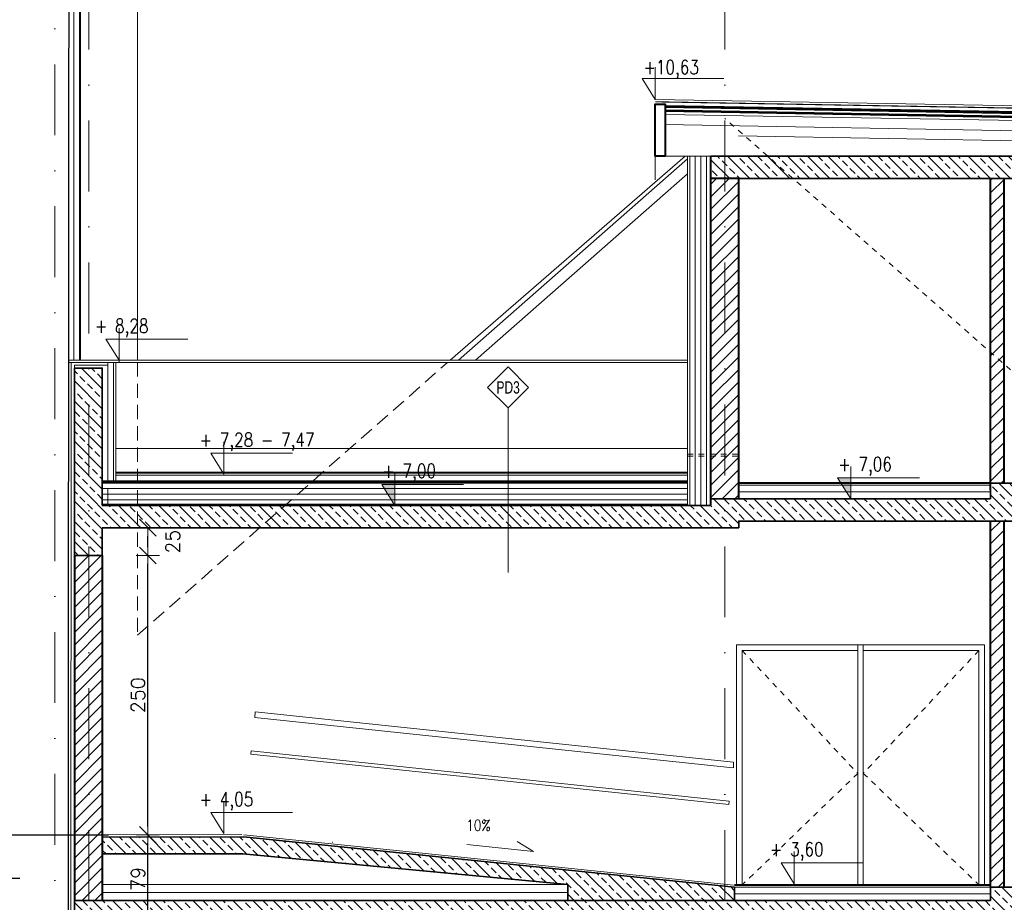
# Model space of a CAD drawing. Header units: millimetres. Extents: x 23192 to 177760, y -399809 to -79279.
# Tile 41 of 70: x 60781 to 61662, y -208662 to -207872. Entities that reach past the tile are written whole.
import ezdxf
from ezdxf.enums import TextEntityAlignment as Align

# ---------------------------------------------------------------- set-up
doc = ezdxf.new("R2010")
doc.units = ezdxf.units.MM
for name, pattern in [('2_3', [1, 0.5, -0.5]), ('CACHE', [9.525, 6.35, -3.175]), ('DASHDOT', [25.4, 12.7, -6.35, 0, -6.35]), ('HIDDEN', [9.525, 6.35, -3.175])]:
    doc.linetypes.add(name, pattern=pattern)
doc.layers.get('0').update_dxf_attribs({"lineweight": 0})
for name, color, linetype, lineweight in [('!! 0_ Istn-sciany', 3, 'Continuous', 30), ('!! 0_ Istn-widok', 1, 'Continuous', 15), ('!! 0_ Opis', 8, 'Continuous', 13), ('!! 0_Istn-cienka', 4, 'Continuous', 9), ('!! 1  WYDZIELENIE PPOŻ', 252, 'Continuous', 0), ('!! 1_ PROJ WARSTWY', 252, 'Continuous', 9), ('!! 1_ tynk zewn  - nowy', 21, 'Continuous', 20), ('!! 1_drzwi-linia', 213, 'Continuous', 5), ('!! 1_hatch projektowane ściany', 4, 'Continuous', 5), ('!! 1_PROJ Sciany', 2, 'Continuous', 40), ('!! 1_PROJ TERMOIZOL', 132, 'Continuous', 5), ('!! 1_PROJ widok', 5, 'Continuous', 9), ('!! 1_PROJ ŻELBET', 1, 'Continuous', 35), ('!! 2 _linia hydroizol', 32, 'Continuous', 9), ('!! 2_ remont Ocieplenie', 4, 'ZIGZAG', 5), ('!! wymiary osi', 250, 'Continuous', 9), ('0-osie-liniA', 14, 'DASHDOT', 5), ('0-rzedne-blok', 62, 'Continuous', 13)]:
    doc.layers.add(name, color=color, linetype=linetype, lineweight=lineweight)
doc.layers.add('!! 1_ widok', color=4, linetype='Continuous')
doc.styles.add('50', font='ROMANS.shx', dxfattribs={"width": 0.8, "height": 10})
doc.styles.add('ARIAL TEEN', font='arial.ttf')
doc.styles.add('DEUTSCH', font='SIMPLEX8')
doc.styles.add('TXT', font='simplex.shx')
doc.linetypes.add('BATTING', pattern='A,0.00254,-2.54,[134,ltypeshp.shx,S=2.54,R=0,X=-2.54,Y=0],-5.08,[134,ltypeshp.shx,S=2.54,R=180,X=2.54,Y=0],-2.54', length=10.16254)
doc.linetypes.add('ZIGZAG', pattern='A,0.00254,-5.08,[131,ltypeshp.shx,S=5.08,R=0,X=-5.08,Y=0],-10.16,[131,ltypeshp.shx,S=5.08,R=180,X=5.08,Y=0],-5.08', length=20.32254)
doc.dimstyles.new('DIM50', dxfattribs={"dimscale": 5, "dimtxt": 2.5, "dimasz": 1.5, "dimexe": 0, "dimexo": 0, "dimgap": 0.5, "dimtad": 1, "dimdec": 4, "dimrnd": 0.5, "dimdsep": 46, "dimtxsty": 'TXT', "dimblk1": 'TICK1', "dimblk2": 'TICK1', "dimsah": 1, "dimcen": 0, "dimse1": 1, "dimse2": 1, "dimclrd": 1, "dimclre": 7, "dimclrt": 9, "dimadec": 0, "dimazin": 0, "dimtfac": 1, "dimtdec": 4, "dimtmove": 2, "dimatfit": 3, "dimldrblk": 'TICK1', "dimfxl": 1, "dimtolj": 1, "dimarcsym": 0})

# ---------------------------------------------------------------- blocks, each defined once
blk = doc.blocks.new('BLOK OSIE D-E PD')
at = {"layer": '0-osie-liniA', "ltscale": 5}
for points in [[(60812.06735, -216318.84626), (60812.06735, -214526.31528)], [(60842.56735, -214526.31528), (60842.56735, -216318.84626)], [(61412.06735, -214526.31528), (61412.06735, -216318.84626)]]:
    blk.add_lwpolyline(points, dxfattribs=at)
blk = doc.blocks.new('D_kota')
for p, q in [((8.66, 0), (8.66, 23.02)), ((-0.76, 15), (8.66, 15)), ((8.66, 0), (-0.76, 15))]:
    blk.add_line(p, q)
blk.add_lwpolyline([(-0.76, 15), (57.9, 15)])
at = {"style": 'DEUTSCH', "width": 0.8}
blk.add_attdef('POZ.ARCH', (7.32, 19.66), '', height=10, dxfattribs=at)
blk = doc.blocks.new('TICK1')
at = {"color": 0}
for p, q in [((0, -1.4), (0, 1.4)), ((0, 0), (-1, 0))]:
    blk.add_line(p, q, dxfattribs=at)
at = {"color": 2}
blk.add_line((-1, -1), (1, 1), dxfattribs=at)
blk = doc.blocks.new('*D3654')
at = {"layer": '!! wymiary osi', "color": 1, "lineweight": -2, "transparency": 16777216}
blk.add_line((60895.26, -208673.48), (60895.26, -208609.48), dxfattribs=at)
at = {"layer": 'DEFPOINTS', "color": 0, "transparency": 16777216}
for p in [(60842.57, -208601.98), (60895.26, -208601.98), (60854.57, -208680.98)]:
    blk.add_point(p, dxfattribs=at)
at = {"layer": '!! wymiary osi', "color": 1, "lineweight": -2, "transparency": 16777216, "xscale": 7.5, "yscale": 7.5, "zscale": 7.5}
for p, rotation in [((60895.26, -208601.98), 90), ((60895.26, -208680.98), 270)]:
    blk.add_blockref('TICK1', p, dxfattribs=dict(at, rotation=rotation))
at = {"layer": '!! wymiary osi', "color": 9, "transparency": 16777216, "insert": (60886.51, -208641.48), "char_height": 12.5, "attachment_point": 5, "rotation": 90, "style": 'TXT'}
blk.add_mtext('\\A1;79', dxfattribs=at)
blk = doc.blocks.new('*D3655')
at = {"layer": '!! wymiary osi', "color": 1, "lineweight": -2, "transparency": 16777216}
blk.add_line((60895.26, -208594.48), (60895.26, -208359.48), dxfattribs=at)
at = {"layer": 'DEFPOINTS', "color": 0, "transparency": 16777216}
for p in [(60841.57, -208351.98), (60895.26, -208351.98), (60842.57, -208601.98)]:
    blk.add_point(p, dxfattribs=at)
at = {"layer": '!! wymiary osi', "color": 1, "lineweight": -2, "transparency": 16777216, "xscale": 7.5, "yscale": 7.5, "zscale": 7.5}
for p, rotation in [((60895.26, -208351.98), 90), ((60895.26, -208601.98), 270)]:
    blk.add_blockref('TICK1', p, dxfattribs=dict(at, rotation=rotation))
at = {"layer": '!! wymiary osi', "color": 9, "transparency": 16777216, "insert": (60886.51, -208476.98), "char_height": 12.5, "attachment_point": 5, "rotation": 90, "style": 'TXT'}
blk.add_mtext('\\A1;250', dxfattribs=at)
blk = doc.blocks.new('*D3656')
at = {"layer": '!! wymiary osi', "color": 1, "lineweight": -2, "transparency": 16777216}
blk.add_line((60895.26, -208344.48), (60895.26, -208334.48), dxfattribs=at)
at = {"layer": 'DEFPOINTS', "color": 0, "transparency": 16777216}
for p in [(60854.57, -208326.98), (60895.26, -208326.98), (60841.57, -208351.98)]:
    blk.add_point(p, dxfattribs=at)
at = {"layer": '!! wymiary osi', "color": 1, "lineweight": -2, "transparency": 16777216, "xscale": 7.5, "yscale": 7.5, "zscale": 7.5}
for p, rotation in [((60895.26, -208326.98), 90), ((60895.26, -208351.98), 270)]:
    blk.add_blockref('TICK1', p, dxfattribs=dict(at, rotation=rotation))
at = {"layer": '!! wymiary osi', "color": 9, "transparency": 16777216, "insert": (60917.76, -208339.48), "char_height": 12.5, "attachment_point": 5, "rotation": 90, "style": 'TXT'}
blk.add_mtext('\\A1;25', dxfattribs=at)

msp = doc.modelspace()

# ---------------------------------------------------------------- hatches: boundary and pattern name
at = {"layer": '!! 1_hatch projektowane ściany'}
h = msp.add_hatch(dxfattribs=at)
h.set_pattern_fill('ANSI33', color=256, scale=2, angle=90)
h.set_pattern_definition([(135, (-850.502, 666.761), (-8.9802561, -8.9802561), []), (135, (-850.502, 675.741), (-8.9802561, -8.9802561), [6.35, -3.175])])
h.paths.add_polyline_path([(61712.06965, -207994.21604), (61712.06965, -208014.21604), (61399.56735, -208014.21604), (61399.56735, -207994.21604)])
h = msp.add_hatch(dxfattribs=at)
h.set_pattern_fill('ANSI31', color=256, scale=2.5)
h.paths.add_polyline_path([(61424.56735, -208014.21604), (61412.06735, -208014.21604), (61412.06735, -208300.97711), (61424.56735, -208300.97711)])
h.paths.add_polyline_path([(61412.06735, -208014.21604), (61399.56735, -208014.21604), (61399.56735, -208300.97711), (61412.06735, -208300.97711)])
h = msp.add_hatch(dxfattribs=at)
h.set_pattern_fill('ANSI31', color=256, scale=2.5)
h.paths.add_polyline_path([(61662.06965, -208220.64146), (61650.06965, -208210.08146), (61650.06965, -208286.97711), (61662.06965, -208286.97711)])
h.paths.add_polyline_path([(61662.06965, -208014.21604), (61650.06965, -208014.21604), (61650.06965, -208210.08146), (61662.06965, -208220.64146)])
h = msp.add_hatch(dxfattribs=at)
h.set_pattern_fill('ANSI33', color=256, scale=2, angle=90)
h.paths.add_polyline_path([(60842.56735, -208183.97711), (60829.56735, -208183.97711), (60829.56735, -208351.97711), (60842.56735, -208351.97711)])
h.paths.add_polyline_path([(61412.06735, -208300.97711), (61399.56735, -208300.97711), (61399.56735, -208306.97711), (60854.56735, -208306.97711), (60854.56735, -208183.97711), (60842.56735, -208183.97711), (60842.56735, -208351.97711), (60854.56735, -208351.97711), (60854.56735, -208326.97711), (61412.06735, -208326.97711)])
h.paths.add_polyline_path([(61675.06965, -208308.97711), (61762.45107, -208308.97711), (61739.7238, -208288.97711), (61675.06965, -208288.97711), (61675.06965, -208286.97711), (61650.06965, -208286.97711), (61650.06965, -208300.97711), (61412.06735, -208300.97711), (61412.06735, -208326.97711), (61424.56735, -208326.97711), (61424.56735, -208320.97711), (61675.06965, -208320.97711)])
h.paths.add_polyline_path([(61828.06965, -208288.97711), (61739.7238, -208288.97711), (61762.45107, -208308.97711), (61803.06965, -208308.97711), (61803.06965, -208317.98496), (61828.06965, -208317.98496)])
h = msp.add_hatch(dxfattribs=at)
h.set_pattern_fill('ANSI31', color=256, scale=2.5)
h.paths.add_polyline_path([(61662.06965, -208320.97711), (61650.06965, -208320.97711), (61650.06965, -208648.97711), (61662.06965, -208648.97711)])
h = msp.add_hatch(dxfattribs=at)
h.set_pattern_fill('ANSI31', color=256, scale=2.5)
h.paths.add_polyline_path([(60854.56735, -208351.97711), (60829.56735, -208351.97711), (60829.56735, -208660.97711), (60854.56735, -208660.97711)])
h = msp.add_hatch(dxfattribs=at)
h.set_pattern_fill('ANSI33', color=256, scale=2, angle=90)
h.paths.add_polyline_path([(61271.30528, -208660.97711), (61420.57978, -208660.97711), (61420.57978, -208648.97711), (60979.55592, -208603.82882), (60854.56735, -208603.97711), (60854.56735, -208618.97711), (60978.59958, -208618.98872), (61271.30528, -208646.38132)])
h = msp.add_hatch(dxfattribs=at)
h.set_pattern_fill('ANSI33', color=256, scale=2, angle=90)
h.paths.add_polyline_path([(60829.56735, -208705.97711), (60829.56735, -208661.47711), (61650.06965, -208660.97711), (61650.06965, -208648.97711), (61675.06965, -208648.97711), (61675.06965, -208680.97711), (60854.56735, -208680.97711), (60854.56735, -208705.97711)])
at = {"layer": '0-rzedne-blok'}
h = msp.add_hatch(color=256, dxfattribs=at)
h.dxf.hatch_style = 1
h.paths.add_polyline_path([(61524.8185, -208300.97711), (61513.04274, -208282.22711), (61524.8185, -208282.22711)])
h = msp.add_hatch(color=256, dxfattribs=at)
h.dxf.hatch_style = 1
h.paths.add_polyline_path([(61116.56735, -208306.97711), (61104.79159, -208288.22711), (61116.56735, -208288.22711)])

# ---------------------------------------------------------------- linework, layer by layer
at = {"layer": '!! 0_ Istn-sciany'}
for points in [[(60824.55256, -207702.84422), (60823.40359, -209256.97711)], [(58038.56735, -208601.97711), (60780.56735, -208601.97711)], [(58038.56735, -208640.97711), (60780.56735, -208640.97711)]]:
    msp.add_lwpolyline(points, dxfattribs=at)
at = {"layer": '!! 0_ Istn-widok', "lineweight": 35, "const_width": 1}
msp.add_lwpolyline([(61692.28883, -207951.53186), (61349.67901, -207945.55158)], dxfattribs=at)
at = {"layer": '!! 0_ Istn-widok', "linetype": '2_3', "ltscale": 10}
for points in [[(62133.39629, -208595.23097), (61412.06735, -207960.4615)], [(61378.56735, -208260.97711), (61424.56735, -208260.97711)], [(61378.56735, -208262.97711), (61424.56735, -208262.97711)]]:
    msp.add_lwpolyline(points, dxfattribs=at)
at = {"layer": '!! 0_ Opis'}
msp.add_line((61217.98226, -208219.71612), (61217.98226, -208367.21612), dxfattribs=at)
msp.add_lwpolyline([(61217.98226, -208219.71612), (61236.36703, -208201.33135), (61217.98226, -208182.94657), (61199.59748, -208201.33135)], close=True, dxfattribs=at)
at = {"layer": '!! 0_Istn-cienka', "linetype": 'HIDDEN', "ltscale": 2}
msp.add_lwpolyline([(60886.12655, -208178.97314), (60886.12655, -208423.2894), (61163.75867, -208178.97314)], dxfattribs=at)
at = {"layer": '!! 1  WYDZIELENIE PPOŻ'}
msp.add_lwpolyline([(60979.56725, -208601.80486), (60854.56735, -208601.97711)], dxfattribs=at)
msp.add_lwpolyline([(61271.30528, -208660.97711), (61420.57978, -208660.97711), (61420.57978, -208648.97711), (60981.31806, -208603.98888), (60854.56735, -208603.97711), (60854.56735, -208618.97711), (60980.32231, -208618.98888), (61271.30528, -208646.38132)], close=True, dxfattribs=at)
at = {"layer": '!! 1_ PROJ WARSTWY'}
for points in [[(61712.06965, -207949.76154), (61349.71592, -207943.43664)], [(61692.28883, -207956.53262), (61358.68014, -207950.70946)], [(61692.28883, -207954.53232), (61358.71505, -207948.70977)], [(61692.28883, -207962.69528), (61358.57261, -207956.87024)], [(61692.28883, -207960.12558), (61358.61745, -207954.30132)], [(61692.28883, -207958.62535), (61358.64363, -207952.80155)], [(61692.28883, -207980.69802), (61424.15864, -207976.01779)], [(61712.06965, -207994.21604), (61399.56735, -207994.21604)], [(61378.56735, -208284.97711), (60854.56735, -208284.97711)], [(61378.56735, -208286.97711), (60854.56735, -208286.97711)], [(61378.56735, -208279.97711), (60866.56735, -208279.97711)], [(61650.06965, -208288.97711), (61424.56735, -208288.97711)], [(61650.06965, -208294.97711), (61424.56735, -208294.97711)], [(61378.56735, -208296.97711), (60854.56735, -208296.97711)], [(61378.56735, -208305.97711), (60854.56735, -208305.97711)], [(61271.30528, -208646.49504), (60854.56735, -208646.49504)], [(61271.30528, -208653.67921), (60854.56735, -208653.67921)], [(61650.06965, -208648.97711), (61420.57978, -208648.97711)], [(61650.06965, -208654.97711), (61420.57978, -208654.97711)]]:
    msp.add_lwpolyline(points, dxfattribs=at)
at = {"layer": '!! 1_ tynk zewn  - nowy'}
for points in [[(60834.17095, -208176.9487), (60834.17095, -207702.84422)], [(60835.17095, -208176.94939), (60835.17095, -207702.84422)], [(61378.56735, -208306.97711), (61378.56735, -207994.21604)], [(61380.56735, -208306.97711), (61380.56735, -207994.21604)], [(60824.20056, -208178.97314), (60869.56735, -208178.97314), (60869.56735, -208176.97314), (60824.20206, -208176.94182)], [(60864.56735, -208286.97711), (60864.56735, -208178.97314)], [(60866.56735, -208286.97711), (60866.56735, -208178.97314)]]:
    msp.add_lwpolyline(points, dxfattribs=at)
at = {"layer": '!! 1_ widok'}
for points in [[(60780.56735, -208601.97711), (60860.06373, -208601.97711)], [(61060.92738, -208608.97711), (61060.56735, -208608.97711)]]:
    msp.add_lwpolyline(points, dxfattribs=at)
at = {"layer": '!! 1_drzwi-linia'}
for points in [[(61536.06735, -208646.97711), (61536.06735, -208431.97711), (61422.56735, -208431.97711), (61422.56735, -208646.97711)], [(61531.06735, -208646.97711), (61531.06735, -208436.97711), (61427.56735, -208436.97711), (61427.56735, -208646.97711)], [(61531.06735, -208646.97711), (61531.06735, -208431.97711), (61644.56735, -208431.97711), (61644.56735, -208646.97711)], [(61536.06735, -208646.97711), (61536.06735, -208436.97711), (61639.56735, -208436.97711), (61639.56735, -208646.97711)]]:
    msp.add_lwpolyline(points, dxfattribs=at)
at = {"layer": '!! 1_drzwi-linia', "linetype": '2_3', "ltscale": 10}
for points in [[(61427.56735, -208436.97711), (61531.06735, -208546.97711), (61427.56735, -208646.97711)], [(61639.56735, -208436.97711), (61536.06735, -208546.97711), (61639.56735, -208646.97711)]]:
    msp.add_lwpolyline(points, dxfattribs=at)
at = {"layer": '!! 1_PROJ Sciany'}
for p, q in [((61650.06965, -208292.97711), (61650.06965, -208014.21604)), ((61662.06965, -208286.97711), (61662.06965, -208014.21604)), ((61650.06965, -208648.97711), (61650.06965, -208320.97711)), ((61662.06965, -208648.97711), (61662.06965, -208320.97711))]:
    msp.add_line(p, q, dxfattribs=at)
msp.add_lwpolyline([(61358.65713, -207994.21604), (61349.56735, -207994.21604), (61349.56735, -207947.57677), (61358.65713, -207947.57677)], close=True, dxfattribs=at)
for points in [[(61399.56735, -208306.97711), (61399.56735, -207994.21604)], [(61424.56735, -208014.21604), (61399.56735, -208014.21604)], [(61424.56735, -208300.97711), (61424.56735, -208014.21604)], [(61378.56735, -208277.97711), (60866.56735, -208277.97711)], [(61650.06965, -208286.97711), (61424.56735, -208286.97711)], [(60829.56735, -208351.97711), (60829.56735, -208660.97711)], [(60854.56735, -208351.97711), (60854.56735, -208660.97711)], [(61650.06965, -208646.97711), (61420.57978, -208646.97711)]]:
    msp.add_lwpolyline(points, dxfattribs=at)
at = {"layer": '!! 1_PROJ TERMOIZOL', "linetype": 'ZIGZAG', "ltscale": 0.75}
for points in [[(61385.56735, -208306.97711), (61385.56735, -207994.21604)], [(61395.56735, -208306.97711), (61395.56735, -207994.21604)], [(60859.56735, -208286.97711), (60859.56735, -208178.97314)], [(61378.56735, -208291.97711), (60854.56735, -208291.97711)], [(60859.56735, -208306.97711), (60859.56735, -208291.97711)], [(61378.56735, -208301.97711), (60854.56735, -208301.97711)]]:
    msp.add_lwpolyline(points, dxfattribs=at)
at = {"layer": '!! 1_PROJ TERMOIZOL', "linetype": 'ZIGZAG', "ltscale": 0.55}
for points in [[(60826.72684, -208178.975), (60826.01449, -209246.97711)], [(60829.50933, -208183.97711), (60829.50933, -208181.47711), (60859.56735, -208181.47711)]]:
    msp.add_lwpolyline(points, dxfattribs=at)
at = {"layer": '!! 1_PROJ widok'}
for points in [[(61349.56735, -207994.21604), (61349.56735, -208015.4615)], [(61173.59995, -208176.97314), (61378.56735, -207996.60183)], [(61188.73707, -208176.97314), (61378.56735, -208009.92249)], [(60869.56735, -208176.97314), (61378.56735, -208176.97314)], [(60869.56735, -208178.97314), (61378.56735, -208178.97314)], [(61378.56735, -208255.97711), (60866.56735, -208255.97711)]]:
    msp.add_lwpolyline(points, dxfattribs=at)
at = {"layer": '!! 1_PROJ ŻELBET'}
for points in [[(61712.06965, -207994.21604), (61399.56735, -207994.21604)], [(61712.06965, -208014.21604), (61399.56735, -208014.21604)], [(60829.56735, -208183.97711), (60829.56735, -208351.97711)], [(60854.56735, -208306.97711), (60854.56735, -208183.97711), (60829.56735, -208183.97711)], [(61675.06965, -208288.97711), (61675.06965, -208286.97711), (61650.06965, -208286.97711), (61650.06965, -208300.97711)], [(61650.06965, -208300.97711), (61399.56735, -208300.97711)], [(61399.56735, -208306.97711), (60854.56735, -208306.97711)], [(61675.06965, -208320.97711), (61424.56735, -208320.97711), (61424.56735, -208326.97711), (60854.56735, -208326.97711)], [(60854.56735, -208326.97711), (60854.56735, -208351.97711), (60829.56735, -208351.97711)], [(60854.56735, -208603.97711), (60981.30472, -208603.98888)], [(60981.109, -208603.97796), (61420.57978, -208648.97711)], [(60980.35161, -208618.98888), (60854.56735, -208618.97711)], [(60980.32231, -208618.98888), (61271.30528, -208646.38132)], [(61271.30528, -208646.38132), (61271.30528, -208660.97711)], [(61420.57978, -208648.97711), (61420.57978, -208660.97711)], [(61650.06965, -208648.97711), (61650.06965, -208660.97711)], [(61650.06965, -208648.97711), (61675.06965, -208648.97711)], [(61650.06965, -208660.97711), (60829.56735, -208660.97711)], [(60829.56735, -208660.97711), (60829.56735, -208705.97711), (60854.56735, -208705.97711), (60854.56735, -208680.97711)]]:
    msp.add_lwpolyline(points, dxfattribs=at)
at = {"layer": '!! 2 _linia hydroizol', "linetype": 'CACHE', "ltscale": 0.5, "const_width": 1.5}
msp.add_lwpolyline([(61692.28883, -207955.53247), (61358.6976, -207949.70961)], dxfattribs=at)
at = {"layer": '!! 2 _linia hydroizol', "linetype": 'CACHE'}
for points, const_width in [([(61692.28883, -207959.37546), (61358.63054, -207953.55144)], 1.5), ([(61378.56735, -208285.97711), (60854.56735, -208285.97711)], 1.5), ([(61378.56735, -208306.47711), (60854.56735, -208306.47711)], 0.7)]:
    msp.add_lwpolyline(points, dxfattribs=dict(at, const_width=const_width))
at = {"layer": '!! 2_ remont Ocieplenie', "linetype": 'ZIGZAG', "ltscale": 0.75}
msp.add_lwpolyline([(60829.17095, -208176.94182), (60829.17095, -207702.84422)], dxfattribs=at)
at = {"layer": '!! 2_ remont Ocieplenie', "linetype": 'BATTING', "ltscale": 0.75}
msp.add_lwpolyline([(61692.28883, -207971.69665), (61358.41554, -207965.86887)], dxfattribs=at)
at = {"layer": '!! 2_ remont Ocieplenie', "linetype": 'Continuous', "ltscale": 0.75}
msp.add_lwpolyline([(61390.56735, -208306.97711), (61390.56735, -207994.21604)], dxfattribs=at)
at = {"layer": '!! wymiary osi'}
for points in [[(60886.12655, -207702.84422), (60886.12655, -208176.97314)], [(61166.03139, -208176.97314), (61376.52532, -207994.21604)], [(60991.04471, -208496.94972), (60991.56735, -208491.97711)], [(60991.04471, -208496.94972), (61419.19111, -208541.94972)], [(60991.56735, -208491.97711), (61419.71375, -208536.97711)], [(60987.59527, -208529.76894), (60987.90885, -208526.78537)], [(60987.59527, -208529.76894), (61415.74167, -208574.76894)], [(60987.90885, -208526.78537), (61416.05525, -208571.78537)], [(61419.71375, -208536.97711), (61419.71375, -208542.00465)], [(61416.05525, -208571.78537), (61415.74167, -208574.76894)], [(60981.31806, -208601.98888), (61419.71375, -208646.97711)]]:
    msp.add_lwpolyline(points, dxfattribs=at)
for points in [[(61349.56735, -207960.4615), (61349.56735, -207994.21604)], [(61399.56735, -207994.21604), (61349.56735, -207994.21604)], [(60829.56735, -208178.97711), (60824.20056, -208178.97314)]]:
    msp.add_lwpolyline(points)
at = {"layer": '0-rzedne-blok'}
for points in [[(61524.8185, -208300.97711), (61513.04274, -208282.22711), (61524.8185, -208282.22711)], [(61116.56735, -208306.97711), (61104.79159, -208288.22711), (61116.56735, -208288.22711)]]:
    msp.add_lwpolyline(points, close=True, dxfattribs=at)
msp.add_lwpolyline([(61180.9152, -208610.66334), (61180.9152, -208610.66334), (61240.81951, -208616.95954), (61225.99218, -208607.88452)], dxfattribs=at)

# ---------------------------------------------------------------- block references
msp.add_blockref('BLOK OSIE D-E PD', (0, 6945.20117))
ref = msp.add_blockref('D_kota', (61338.89061, -207943.43664), dxfattribs=dict(at, xscale=1.250000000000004, yscale=1.250000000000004, zscale=1.250000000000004))
ref.add_attrib('POZ.ARCH', '+10,63', (61339.15698, -207920.77636), dxfattribs={"layer": '0', "height": 12.5, "style": 'DEUTSCH', "width": 0.8})
ref = msp.add_blockref('D_kota', (60858.74203, -208176.97314), dxfattribs=dict(at, xscale=1.250000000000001, yscale=1.250000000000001, zscale=1.250000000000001))
ref.add_attrib('POZ.ARCH', '+ 8,28', (60847.91671, -208152.39319), dxfattribs={"layer": '0', "height": 12.5, "style": 'DEUTSCH', "width": 0.8})
ref = msp.add_blockref('D_kota', (60952.56735, -208278.97711), dxfattribs=dict(at, xscale=1.250000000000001, yscale=1.250000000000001, zscale=1.250000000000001))
ref.add_attrib('POZ.ARCH', '+ 7,28 - 7,47', (60941.74203, -208254.39716), dxfattribs={"layer": '0', "height": 12.5, "style": 'DEUTSCH', "width": 0.8})
ref = msp.add_blockref('D_kota', (61513.99318, -208300.97711), dxfattribs=dict(at, xscale=1.250000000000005, yscale=1.250000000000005, zscale=1.250000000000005))
ref.add_attrib('POZ.ARCH', '+ 7,06', (61513.64158, -208276.39716), dxfattribs={"layer": '0', "height": 12.5, "style": 'DEUTSCH', "width": 0.8})
ref = msp.add_blockref('D_kota', (61105.74203, -208306.97711), dxfattribs=dict(at, xscale=1.250000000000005, yscale=1.250000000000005, zscale=1.250000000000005))
ref.add_attrib('POZ.ARCH', '+ 7,00', (61105.39043, -208282.39716), dxfattribs={"layer": '0', "height": 12.5, "style": 'DEUTSCH', "width": 0.8})
ref = msp.add_blockref('D_kota', (60952.56735, -208600.84616), dxfattribs=dict(at, xscale=1.250000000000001, yscale=1.250000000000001, zscale=1.250000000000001))
ref.add_attrib('POZ.ARCH', '+ 4,05', (60941.74203, -208576.26622), dxfattribs={"layer": '0', "height": 12.5, "style": 'DEUTSCH', "width": 0.8})
ref = msp.add_blockref('D_kota', (61463.35022, -208645.84616), dxfattribs=dict(at, xscale=1.250000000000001, yscale=1.250000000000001, zscale=1.250000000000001))
ref.add_attrib('POZ.ARCH', '+ 3,60', (61452.52491, -208621.26622), dxfattribs={"layer": '0', "height": 12.5, "style": 'DEUTSCH', "width": 0.8})

# ---------------------------------------------------------------- texts
at = {"layer": '!! 0_ Opis', "style": 'ARIAL TEEN', "width": 0.7}
msp.add_text('PD3', height=11, dxfattribs=at).set_placement((61217.98226, -208201.33135), align=Align.MIDDLE_CENTER)
at = {"layer": '0-rzedne-blok', "insert": (61180.3986, -208588.53661), "char_height": 10, "attachment_point": 1, "style": '50'}
msp.add_mtext_dynamic_manual_height_columns('10%', width=32.1668959, gutter_width=50, heights=[0], dxfattribs=at)

# ---------------------------------------------------------------- dimensions: what is measured, and where the dimension line sits
at = {"layer": '!! wymiary osi'}
for base, p1, p2, picture, middle in [((60895.25975, -208326.97711), (60841.56735, -208351.97711), (60854.56735, -208326.97711), '*D3656', (60917.75975, -208339.47711)), ((60895.25975, -208351.97711), (60842.56735, -208601.97711), (60841.56735, -208351.97711), '*D3655', (60886.50975, -208476.97711)), ((60895.25975, -208601.97711), (60854.56735, -208680.97711), (60842.56735, -208601.97711), '*D3654', (60886.50975, -208641.47711))]:
    dim = msp.add_linear_dim(base=base, p1=p1, p2=p2, angle=90, dimstyle='DIM50', dxfattribs=at)
    dim.commit()
    dim.dimension.update_dxf_attribs({"geometry": picture, "text_midpoint": middle})

doc.saveas('drawing.dxf')
